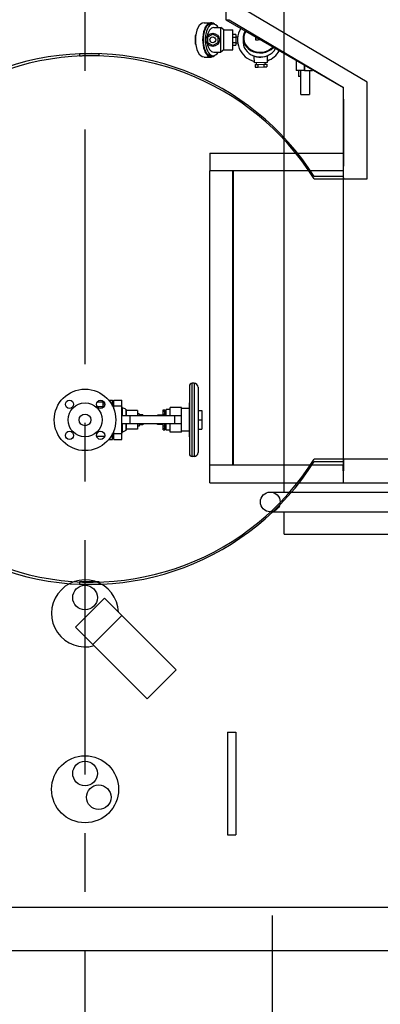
# Model space of a CAD drawing. Header units: millimetres. Extents: x 226749 to 325316, y -44191 to 40236.
# Tile 103 of 164: x 292903 to 293518, y 11723 to 13402. Entities that reach past the tile are written whole.
import ezdxf

# ---------------------------------------------------------------- set-up
doc = ezdxf.new("R2010")
doc.units = ezdxf.units.MM
doc.header["$LTSCALE"] = 100
doc.linetypes.add('CENTER', pattern=[7, 4, -1, 1, -1])
doc.layers.add('K_URZĄDZENIA', color=4, linetype='Continuous')

# ---------------------------------------------------------------- blocks, each defined once
blk = doc.blocks.new('ZBIORNIK_RZUT')
at = {"layer": 'K_URZĄDZENIA'}
for p, q in [((149561.6, 95850.8), (149561.6, 97243.9)), ((149521, 97203.9), (149521, 95850.8)), ((148878.2, 95890.8), (148756.6, 95685.2)), ((149043.2, 95890.8), (148878.2, 95890.8)), ((149043.2, 95850.8), (149043.2, 95890.8)), ((148771.9, 95655.6), (148887.4, 95850.8)), ((148771.9, 95649.8), (148887.4, 95849.8)), ((148887.4, 95850.8), (148887.4, 95849.8)), ((148887.4, 95850.8), (148887.4, 95850.8)), ((148887.4, 95849.8), (148907.4, 95849.8)), ((148907.4, 95849.8), (148907.4, 95850.8)), ((148907.4, 95850.8), (149021.2, 95850.8)), ((148907.4, 95849.8), (148999.2, 95849.8)), ((148999.2, 95849.8), (149021.2, 95849.8)), ((148999.2, 95772.2), (148999.2, 95849.8)), ((149021.2, 95850.8), (149021.2, 95849.8)), ((149021.2, 95849.8), (149041.2, 95849.8)), ((149029.2, 95849.8), (149029.2, 95794.2)), ((149043.2, 95850.8), (149039.2, 95850.8)), ((149039.2, 95850.8), (149039.2, 95800.8)), ((149041.2, 95849.8), (149041.2, 95850.8)), ((149041.2, 95850.8), (149043.2, 95850.8)), ((149043.2, 95800.8), (149043.2, 95850.8)), ((149043.2, 95849.8), (149521, 95849.8)), ((149521, 95850.8), (149541.2, 95850.8)), ((149525, 95850.8), (149521, 95850.8)), ((149521, 95850.8), (149521, 95800.8)), ((149525, 95800.8), (149525, 95850.8)), ((149525, 95849.8), (149531.2, 95849.8)), ((149531.2, 95849.8), (149531.2, 95796.8)), ((149541.2, 95849.8), (149531.2, 95849.8)), ((149541.2, 95850.8), (149541.2, 95849.8)), ((149541.2, 95849.8), (149561.2, 95849.8)), ((149561.2, 95849.8), (149561.2, 95850.8)), ((149561.2, 95850.8), (149561.6, 95850.8)), ((149561.2, 95775.2), (149561.2, 95849.8)), ((148858.5, 95797.8), (148857.4, 95797.8)), ((148858.5, 95783.8), (148858.5, 95797.8)), ((148858.5, 95792.8), (148899.5, 95792.8)), ((148899.5, 95777.8), (148899.5, 95792.8)), ((149029.2, 95791.6), (149029.2, 95622.7)), ((149531.2, 95794.2), (149531.2, 95622.7)), ((148858.5, 95783.8), (148849.3, 95783.8)), ((148849.3, 95783.8), (148858.5, 95783.8)), ((148858.5, 95783.8), (148858.5, 95769.8)), ((148899.5, 95777.8), (148858.5, 95777.8)), ((148868.5, 95777.8), (148868.5, 95774)), ((148841.2, 95769.8), (148858.5, 95769.8)), ((148858.5, 95774), (148868.5, 95774)), ((148999.2, 95622.7), (148999.2, 95769.3)), ((149561.2, 95622.7), (149561.2, 95772.3)), ((148844.5, 95721), (148833.1, 95720.7)), ((148844.5, 95721), (148845.1, 95698.5)), ((148847.6, 95717.3), (148844.6, 95717.2)), ((148847.5, 95719.6), (148852, 95719.8)), ((148847.6, 95714.7), (148847.5, 95719.6)), ((148847.6, 95714.7), (148852.1, 95714.8)), ((148847.9, 95704.9), (148847.6, 95714.7)), ((148852.1, 95714.8), (148852, 95719.8)), ((148852.4, 95705), (148852.1, 95714.8)), ((148803.2, 95701), (148801.5, 95701)), ((148803.1, 95703.8), (148803.2, 95701)), ((148806.7, 95701.1), (148803.2, 95701)), ((148845.1, 95698.5), (148833.8, 95698.2)), ((148848, 95702.3), (148845, 95702.2)), ((148852.4, 95705), (148847.9, 95704.9)), ((148848.1, 95700), (148847.9, 95704.9)), ((148848.1, 95700), (148852.6, 95700.1)), ((148852.6, 95700.1), (148852.4, 95705)), ((148803.8, 95679.3), (148810.8, 95679.5)), ((148822.8, 95661.8), (148789.2, 95661.8)), ((148789.2, 95646.3), (148789.2, 95661.8)), ((148796.8, 95666.8), (148801.4, 95666.8)), ((148796.8, 95666.8), (148796.8, 95661.8)), ((148801, 95666.8), (148801, 95670.1)), ((148801.4, 95666.8), (148810.6, 95666.8)), ((148801.4, 95661.8), (148801.4, 95666.8)), ((148810.6, 95661.8), (148810.6, 95666.8)), ((148810.6, 95666.8), (148815.2, 95666.8)), ((148811, 95666.8), (148811, 95670.1)), ((148815.2, 95661.8), (148815.2, 95666.8)), ((148822.8, 95646.3), (148822.8, 95661.8)), ((149531.2, 95662.7), (149029.2, 95662.7)), ((149531.2, 95662), (149029.2, 95662)), ((148731.9, 95649.8), (148771.9, 95649.8)), ((148771.9, 95649.8), (148771.9, 95655.6)), ((148789.2, 95646.3), (148785.2, 95641.3)), ((148826.8, 95641.3), (148785.2, 95641.3)), ((148785.2, 95637.8), (148785.2, 95641.3)), ((148822.8, 95646.3), (148789.2, 95646.3)), ((148822.8, 95646.3), (148826.8, 95641.3)), ((148826.8, 95629.3), (148826.8, 95641.3)), ((148776.8, 95612.6), (148776.8, 95624.7)), ((148778.8, 95624.7), (148778.8, 95628.2)), ((148785.2, 95636.6), (148785.2, 95637.8)), ((148785.2, 95629.3), (148785.2, 95636.6)), ((148796.2, 95627.5), (148801.1, 95636)), ((148801.1, 95619), (148796.2, 95627.5)), ((148801.1, 95636), (148810.9, 95636)), ((148810.9, 95636), (148815.8, 95627.5)), ((148815.8, 95627.5), (148810.9, 95619)), ((148833.3, 95624.7), (148833.3, 95628.2)), ((148835.3, 95612.6), (148835.3, 95624.7)), ((148800.4, 95617.8), (148800.3, 95617.8)), ((148810.9, 95619), (148801.1, 95619)), ((148811.7, 95617.8), (148811.6, 95617.8)), ((148999.2, 95622.7), (149029.2, 95622.7)), ((149531.2, 95622.7), (149029.2, 95622.7)), ((149561.2, 95622.7), (149531.2, 95622.7)), ((148798.5, 95598.5), (148798.5, 95597.6)), ((148798.5, 95597.6), (148813.5, 95597.6)), ((148813.5, 95598.5), (148813.5, 95597.6)), ((148833.4, 95434), (148829.7, 95434)), ((148829.7, 95434), (148829.8, 95400.4)), ((149734.5, 95434), (149730.5, 95434)), ((149730.5, 95434), (149730.5, 95400.4)), ((149734.4, 95400.4), (149734.5, 95434)), ((148829.8, 95400.4), (148833.7, 95400.4)), ((149730.5, 95400.4), (149734.4, 95400.4))]:
    blk.add_line(p, q, dxfattribs=at)
for radius in [11.3, 5]:
    blk.add_circle((148806, 95627.5), radius, dxfattribs=at)
for centre, radius, start, end in [((149282.1, 95418.8), 452.7, 122.4481, 57.5519), ((149282.1, 95420.8), 448.8, 122.1547, 57.8453), ((148806, 95707.8), 38, 20.1959, 60.7703), ((148806, 95707.8), 38, 239.2297, 345.7448), ((149282.1, 95420.8), 448.8, 178.3167, 182.6015)]:
    blk.add_arc(centre, radius, start, end, dxfattribs=at)
for centre, major_axis, ratio, start_param, end_param in [((148803, 95708.5), (0.8, -29.2), 0.866594, 5.760236, 8.712045), ((148803, 95708.5), (0.8, -28), 0.866594, 5.764486, 8.707795), ((148809.9, 95708.7), (0.8, -29.2), 0.866594, 0, 2.654031), ((148835.6, 95709.5), (1.7, -59), 0.499014, 4.704197, 4.839797), ((148811.9, 95708.8), (-0.8, 27.2), 0.866594, 4.172778, 5.252), ((148806, 95624.7), (29.2, 0), 0.499014, 2.733547, 6.691231), ((148806, 95628.2), (27.2, 0), 0.499014, 2.439206, 6.985572), ((148806, 95624.7), (27.3, 0), 0.499014, 3.141593, 6.283185), ((148806, 95629.3), (20.8, 0), 0.575833, 3.141593, 4.435976), ((148806, 95629.3), (20.8, 0), 0.575833, 4.988802, 6.283185), ((148806, 95612.6), (29.2, 0), 0.499014, 3.141593, 6.283185)]:
    blk.add_ellipse(centre, major_axis=major_axis, ratio=ratio, start_param=start_param, end_param=end_param, dxfattribs=at)

msp = doc.modelspace()

# ---------------------------------------------------------------- linework, layer by layer
at = {"color": 0, "linetype": 'CENTER'}
msp.add_line((293014.62, 11415), (293014.62, 14785), dxfattribs=at)
at = {"color": 7, "linetype": 'Continuous'}
for p, q in [((293354.62, 12596.85), (293354.62, 13878.15)), ((293200.62, 12782.5), (293197.62, 12782.5)), ((293192.62, 12777.5), (293192.62, 12662.5)), ((293207.62, 12775.5), (293207.62, 12664.5)), ((293045.62, 12750), (293035.07, 12750)), ((293045.62, 12742), (293045.62, 12750)), ((293045.62, 12747.5), (293048.05, 12747.5)), ((293054.81, 12753.69), (293061.62, 12753.69)), ((293061.62, 12743.39), (293061.62, 12753.69)), ((293063.62, 12745), (293061.62, 12745)), ((293063.62, 12753.69), (293077.22, 12753.69)), ((293063.62, 12738.83), (293063.62, 12753.69)), ((293077.22, 12686.31), (293077.22, 12753.69)), ((293192.42, 12748.6), (293192.42, 12691.4)), ((293045.62, 12742), (293035.8, 12742)), ((293083.99, 12738.09), (293078.37, 12740.71)), ((293084.57, 12737.19), (293084.57, 12727)), ((293104.03, 12736), (293084.57, 12736)), ((293104.03, 12736), (293104.03, 12727)), ((293107.03, 12730.5), (293104.03, 12730.5)), ((293107.03, 12730.5), (293107.03, 12727)), ((293113.03, 12728.5), (293107.03, 12728.5)), ((293113.03, 12728.5), (293113.03, 12727)), ((293148.13, 12728), (293138.13, 12728)), ((293138.13, 12727), (293138.13, 12728)), ((293148.13, 12737), (293150.63, 12737)), ((293148.13, 12727), (293148.13, 12737)), ((293148.13, 12730), (293150.63, 12730)), ((293150.63, 12727), (293150.63, 12737)), ((293159.82, 12737.5), (293153.32, 12737.5)), ((293153.32, 12727), (293153.32, 12737.5)), ((293179.12, 12741), (293159.82, 12741)), ((293159.82, 12727), (293159.82, 12741)), ((293179.12, 12699), (293179.12, 12741)), ((293192.42, 12739.5), (293179.12, 12739.5)), ((293207.62, 12736), (293213.62, 12736)), ((293213.62, 12736), (293213.62, 12704)), ((293179.12, 12727), (293077.22, 12727)), ((293179.12, 12713), (293077.22, 12713)), ((293084.57, 12713), (293084.57, 12702.81)), ((293091.4, 12713), (293091.4, 12727)), ((293104.03, 12713), (293104.03, 12704)), ((293107.03, 12713), (293107.03, 12709.5)), ((293113.03, 12711.5), (293107.03, 12711.5)), ((293113.03, 12713), (293113.03, 12711.5)), ((293138.13, 12712), (293138.13, 12713)), ((293148.13, 12712), (293138.13, 12712)), ((293148.13, 12703), (293148.13, 12713)), ((293150.63, 12703), (293150.63, 12713)), ((293153.32, 12702.5), (293153.32, 12713)), ((293159.82, 12699), (293159.82, 12713)), ((293207.62, 12720), (293213.62, 12720)), ((293061.62, 12686.31), (293061.62, 12696.61)), ((293063.62, 12695), (293061.62, 12695)), ((293063.62, 12686.31), (293063.62, 12701.17)), ((293083.99, 12701.91), (293078.37, 12699.29)), ((293104.03, 12704), (293084.57, 12704)), ((293107.03, 12709.5), (293104.03, 12709.5)), ((293148.13, 12710), (293150.63, 12710)), ((293148.13, 12703), (293150.63, 12703)), ((293159.82, 12702.5), (293153.32, 12702.5)), ((293179.12, 12699), (293159.82, 12699)), ((293192.42, 12700.5), (293179.12, 12700.5)), ((293207.62, 12704), (293213.62, 12704)), ((293034.23, 12692.5), (293048.05, 12692.5)), ((293054.81, 12686.31), (293061.62, 12686.31)), ((293063.62, 12686.31), (293077.22, 12686.31)), ((293200.62, 12657.5), (293197.62, 12657.5)), ((293330.62, 12596.85), (293981.77, 12596.85)), ((293330.62, 12563.15), (293998.62, 12563.15)), ((293354.62, 12525), (293354.62, 12563.15)), ((293354.62, 12525), (293974.62, 12525)), ((293047.9, 12416.1), (292998.4, 12366.6)), ((293170.23, 12293.77), (293047.9, 12416.1)), ((293077.6, 12386.4), (293028.1, 12336.9)), ((293120.73, 12244.27), (292998.4, 12366.6)), ((293170.23, 12293.77), (293120.73, 12244.27)), ((293257.62, 12187.5), (293271.62, 12187.5)), ((293257.62, 12187.5), (293257.62, 12012.5)), ((293271.62, 12187.5), (293271.62, 12012.5)), ((293257.62, 12012.5), (293271.62, 12012.5)), ((292171.11, 11889), (293749.56, 11889)), ((292171.11, 11815), (293774.62, 11815))]:
    msp.add_line(p, q, dxfattribs=at)
at = {"color": 9, "linetype": 'Continuous'}
for p, q in [((293197.62, 12657.5), (293197.62, 12782.5)), ((293200.62, 12782.5), (293200.62, 12657.5)), ((293061.46, 12743.69), (293061.62, 12743.69)), ((293063.62, 12743.69), (293077.22, 12743.69)), ((293078.37, 12727), (293078.37, 12740.71)), ((293083.99, 12738.09), (293083.99, 12727)), ((293150.63, 12734.17), (293148.13, 12734.17)), ((293078.37, 12699.29), (293078.37, 12713)), ((293083.99, 12713), (293083.99, 12701.91)), ((293167.12, 12727), (293167.12, 12713)), ((293061.62, 12696.31), (293061.46, 12696.31)), ((293077.22, 12696.31), (293063.62, 12696.31)), ((293148.13, 12705.83), (293150.63, 12705.83))]:
    msp.add_line(p, q, dxfattribs=at)
at = {"color": 2, "linetype": 'CENTER'}
msp.add_line((293334.62, 11495), (293334.62, 11875.06), dxfattribs=at)
at = {"color": 7, "linetype": 'Continuous'}
for centre, radius in [((293014.62, 12720), 52.5), ((292988.1, 12746.52), 7), ((293014.62, 12720), 29), ((293041.14, 12746.52), 7), ((293014.62, 12720), 10), ((292988.1, 12693.48), 7), ((293041.14, 12693.48), 7), ((293330.62, 12580), 16.85), ((293014.62, 12417), 21), ((293014.62, 12090), 57.15), ((293014.62, 12117), 21), ((293038, 12076.5), 21)]:
    msp.add_circle(centre, radius, dxfattribs=at)
for centre, radius, start, end in [((293197.62, 12777.5), 5, 90, 180), ((293200.62, 12775.5), 7, 0, 90), ((293193.42, 12748.6), 1, 143.43544, 180), ((293203.01, 12745.12), 10.53, 171.31877, 188.68123), ((293079.22, 12742.52), 2, 180, 245), ((293083.57, 12737.19), 1, 0, 65), ((293079.22, 12697.48), 2, 115, 180), ((293083.57, 12702.81), 1, 295, 0), ((293203.01, 12694.89), 10.53, 171.31877, 188.68123), ((293193.42, 12691.4), 1, 180, 216.56456), ((293197.62, 12662.5), 5, 180, 270), ((293200.62, 12664.5), 7, 270, 0), ((293014.62, 12390), 57.15, 2.33412, 285.63941)]:
    msp.add_arc(centre, radius, start, end, dxfattribs=at)

# ---------------------------------------------------------------- block references
at = {"layer": 'K_URZĄDZENIA', "rotation": 270}
msp.add_blockref('ZBIORNIK_RZUT', (197605, 162174.1), dxfattribs=at)

doc.saveas('drawing.dxf')
